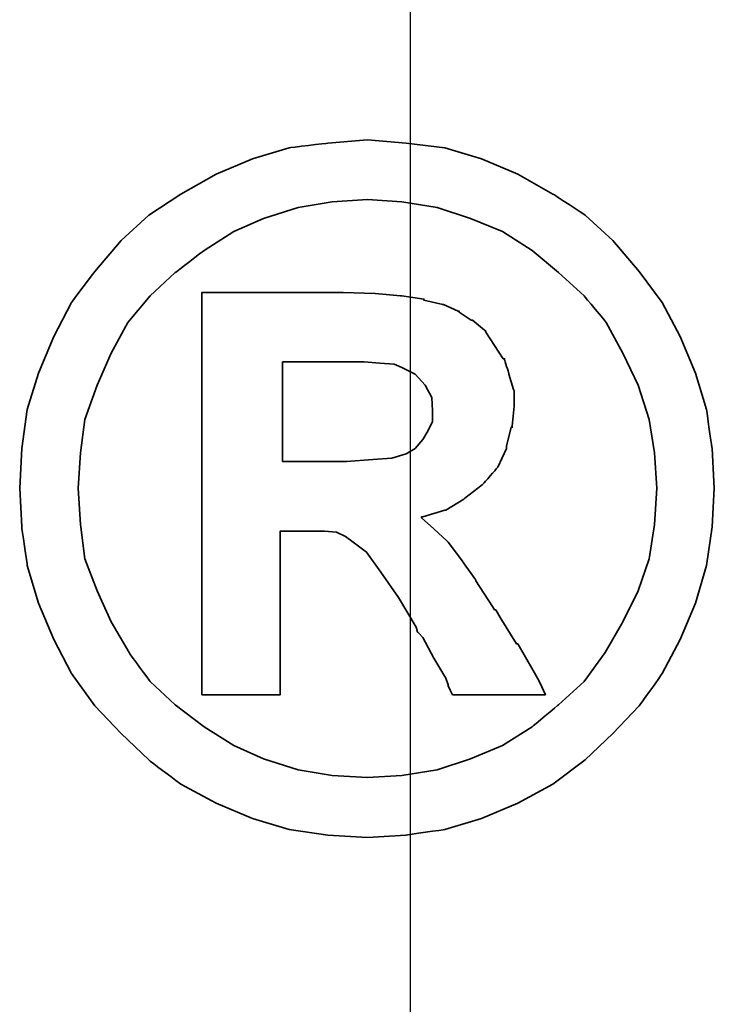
# Model space of a CAD drawing. Header units: millimetres. Extents: x -386 to 3135, y -1989 to 860.
# Tile 188 of 256: x -20.7 to -19.02, y -973.8 to -971.42. Entities that reach past the tile are written whole.
import ezdxf

# ---------------------------------------------------------------- set-up
doc = ezdxf.new("R2010")
doc.units = ezdxf.units.MM
doc.layers.get('0').update_dxf_attribs({"linetype": 'CONTINUOUS'})
doc.layers.add('DIM', color=4, linetype='CONTINUOUS')
doc.layers.add('layer 1', color=7, linetype='CONTINUOUS')

# ---------------------------------------------------------------- blocks, each defined once
blk = doc.blocks.new('TBI MOTION logo(完整正式版)')
at = {"layer": 'layer 1', "color": 22, "lineweight": 35}
for points, knots in [([(81.20634, 4.98624), (81.20634, 4.98624), (81.18649, 5.32862), (81.18649, 5.32862), (81.18649, 5.32862), (81.18649, 5.32862), (81.13886, 5.66206), (81.13886, 5.66206), (81.13886, 5.66206), (81.13886, 5.66206), (81.04359, 5.97764), (81.04359, 5.97764), (81.04359, 5.97764), (81.04359, 5.97764), (80.91061, 6.29124), (80.91061, 6.29124), (80.91061, 6.29124), (80.91061, 6.29124), (80.75778, 6.58697), (80.75778, 6.58697), (80.75778, 6.58697), (80.75778, 6.58697), (80.5593, 6.85294), (80.5593, 6.85294), (80.5593, 6.85294), (80.5593, 6.85294), (80.33105, 7.1189), (80.33105, 7.1189), (80.33105, 7.1189), (80.33105, 7.1189), (80.09287, 7.33921), (80.09287, 7.33921), (80.09287, 7.33921), (80.09287, 7.33921), (79.815, 7.51982), (79.815, 7.51982), (79.815, 7.51982), (79.815, 7.51982), (79.51133, 7.69051), (79.51133, 7.69051), (79.51133, 7.69051), (79.51133, 7.69051), (79.19773, 7.8235), (79.19773, 7.8235), (79.19773, 7.8235), (79.19773, 7.8235), (78.88215, 7.91877), (78.88215, 7.91877), (78.88215, 7.91877), (78.88215, 7.91877), (78.54871, 7.95846), (78.54871, 7.95846), (78.54871, 7.95846), (78.54871, 7.95846), (78.21526, 7.98625), (78.21526, 7.98625), (78.21526, 7.98625), (78.21526, 7.98625), (77.87388, 7.95846), (77.87388, 7.95846), (77.87388, 7.95846), (77.87388, 7.95846), (77.54044, 7.91877), (77.54044, 7.91877), (77.54044, 7.91877), (77.54044, 7.91877), (77.22485, 7.8235), (77.22485, 7.8235), (77.22485, 7.8235), (77.22485, 7.8235), (76.91027, 7.69051), (76.91027, 7.69051), (76.91027, 7.69051), (76.91027, 7.69051), (76.6056, 7.51982), (76.6056, 7.51982), (76.6056, 7.51982), (76.6056, 7.51982), (76.32972, 7.33921), (76.32972, 7.33921), (76.32972, 7.33921), (76.32972, 7.33921), (76.09154, 7.1189), (76.09154, 7.1189), (76.09154, 7.1189), (76.09154, 7.1189), (75.86329, 6.85294), (75.86329, 6.85294), (75.86329, 6.85294), (75.86329, 6.85294), (75.66382, 6.58697), (75.66382, 6.58697), (75.66382, 6.58697), (75.66382, 6.58697), (75.51099, 6.29124), (75.51099, 6.29124), (75.51099, 6.29124), (75.51099, 6.29124), (75.37702, 5.97764), (75.37702, 5.97764), (75.37702, 5.97764), (75.37702, 5.97764), (75.28175, 5.66206), (75.28175, 5.66206), (75.28175, 5.66206), (75.28175, 5.66206), (75.23411, 5.32862), (75.23411, 5.32862), (75.23411, 5.32862), (75.23411, 5.32862), (75.21625, 4.98624), (75.21625, 4.98624), (75.21625, 4.98624), (75.21625, 4.98624), (75.23411, 4.6528), (75.23411, 4.6528), (75.23411, 4.6528), (75.23411, 4.6528), (75.28175, 4.32035), (75.28175, 4.32035), (75.28175, 4.32035), (75.28175, 4.32035), (75.37702, 3.99583), (75.37702, 3.99583), (75.37702, 3.99583), (75.37702, 3.99583), (75.51099, 3.68224), (75.51099, 3.68224), (75.51099, 3.68224), (75.51099, 3.68224), (75.66382, 3.38749), (75.66382, 3.38749), (75.66382, 3.38749), (75.66382, 3.38749), (75.86329, 3.10963), (75.86329, 3.10963), (75.86329, 3.10963), (75.86329, 3.10963), (76.09154, 2.87145), (76.09154, 2.87145), (76.09154, 2.87145), (76.09154, 2.87145), (76.32972, 2.6432), (76.32972, 2.6432), (76.32972, 2.6432), (76.32972, 2.6432), (76.6056, 2.43381), (76.6056, 2.43381), (76.6056, 2.43381), (76.6056, 2.43381), (76.91027, 2.27205), (76.91027, 2.27205), (76.91027, 2.27205), (76.91027, 2.27205), (77.22485, 2.13906), (77.22485, 2.13906), (77.22485, 2.13906), (77.22485, 2.13906), (77.54044, 2.0438), (77.54044, 2.0438), (77.54044, 2.0438), (77.54044, 2.0438), (77.87388, 1.99616), (77.87388, 1.99616), (77.87388, 1.99616), (77.87388, 1.99616), (78.21526, 1.97631), (78.21526, 1.97631), (78.21526, 1.97631), (78.21526, 1.97631), (78.54871, 1.99616), (78.54871, 1.99616), (78.54871, 1.99616), (78.54871, 1.99616), (78.88215, 2.0438), (78.88215, 2.0438), (78.88215, 2.0438), (78.88215, 2.0438), (79.19773, 2.13906), (79.19773, 2.13906), (79.19773, 2.13906), (79.19773, 2.13906), (79.51133, 2.27205), (79.51133, 2.27205), (79.51133, 2.27205), (79.51133, 2.27205), (79.815, 2.43381), (79.815, 2.43381), (79.815, 2.43381), (79.815, 2.43381), (80.09287, 2.6432), (80.09287, 2.6432), (80.09287, 2.6432), (80.09287, 2.6432), (80.33105, 2.87145), (80.33105, 2.87145), (80.33105, 2.87145), (80.33105, 2.87145), (80.5593, 3.10963), (80.5593, 3.10963), (80.5593, 3.10963), (80.5593, 3.10963), (80.75778, 3.38749), (80.75778, 3.38749), (80.75778, 3.38749), (80.75778, 3.38749), (80.91061, 3.68224), (80.91061, 3.68224), (80.91061, 3.68224), (80.91061, 3.68224), (81.04359, 3.99583), (81.04359, 3.99583), (81.04359, 3.99583), (81.04359, 3.99583), (81.13886, 4.32035), (81.13886, 4.32035), (81.13886, 4.32035), (81.13886, 4.32035), (81.18649, 4.6528), (81.18649, 4.6528), (81.18649, 4.6528), (81.18649, 4.6528), (81.20634, 4.98624), (81.20634, 4.98624)], [0, 0, 0, 0, 0.0178571, 0.0178571, 0.0178571, 0.0178572, 0.0357143, 0.0357143, 0.0357143, 0.0357143, 0.0535714, 0.0535714, 0.0535714, 0.0535714, 0.0714286, 0.0714286, 0.0714286, 0.0714286, 0.0892857, 0.0892857, 0.0892857, 0.0892857, 0.1071429, 0.1071429, 0.1071429, 0.1071429, 0.125, 0.125, 0.125, 0.125, 0.1428571, 0.1428571, 0.1428571, 0.1428572, 0.1607143, 0.1607143, 0.1607143, 0.1607143, 0.1785714, 0.1785714, 0.1785714, 0.1785714, 0.1964286, 0.1964286, 0.1964286, 0.1964286, 0.2142857, 0.2142857, 0.2142857, 0.2142857, 0.2321429, 0.2321429, 0.2321429, 0.2321429, 0.25, 0.25, 0.25, 0.25, 0.2678571, 0.2678571, 0.2678571, 0.2678572, 0.2857143, 0.2857143, 0.2857143, 0.2857143, 0.3035714, 0.3035714, 0.3035714, 0.3035714, 0.3214286, 0.3214286, 0.3214286, 0.3214286, 0.3392857, 0.3392857, 0.3392857, 0.3392857, 0.3571429, 0.3571429, 0.3571429, 0.3571429, 0.375, 0.375, 0.375, 0.375, 0.3928571, 0.3928571, 0.3928571, 0.3928572, 0.4107143, 0.4107143, 0.4107143, 0.4107143, 0.4285714, 0.4285714, 0.4285714, 0.4285714, 0.4464286, 0.4464286, 0.4464286, 0.4464286, 0.4642857, 0.4642857, 0.4642857, 0.4642857, 0.4821429, 0.4821429, 0.4821429, 0.4821429, 0.5, 0.5, 0.5, 0.5, 0.5178571, 0.5178571, 0.5178571, 0.5178572, 0.5357143, 0.5357143, 0.5357143, 0.5357143, 0.5535714, 0.5535714, 0.5535714, 0.5535714, 0.5714286, 0.5714286, 0.5714286, 0.5714286, 0.5892857, 0.5892857, 0.5892857, 0.5892857, 0.6071429, 0.6071429, 0.6071429, 0.6071429, 0.625, 0.625, 0.625, 0.625, 0.6428571, 0.6428571, 0.6428571, 0.6428572, 0.6607143, 0.6607143, 0.6607143, 0.6607143, 0.6785714, 0.6785714, 0.6785714, 0.6785714, 0.6964286, 0.6964286, 0.6964286, 0.6964286, 0.7142857, 0.7142857, 0.7142857, 0.7142857, 0.7321429, 0.7321429, 0.7321429, 0.7321429, 0.75, 0.75, 0.75, 0.75, 0.7678571, 0.7678571, 0.7678571, 0.7678572, 0.7857143, 0.7857143, 0.7857143, 0.7857143, 0.8035714, 0.8035714, 0.8035714, 0.8035714, 0.8214286, 0.8214286, 0.8214286, 0.8214286, 0.8392857, 0.8392857, 0.8392857, 0.8392857, 0.8571429, 0.8571429, 0.8571429, 0.8571429, 0.875, 0.875, 0.875, 0.875, 0.8928571, 0.8928571, 0.8928571, 0.8928572, 0.9107143, 0.9107143, 0.9107143, 0.9107143, 0.9285714, 0.9285714, 0.9285714, 0.9285714, 0.9464286, 0.9464286, 0.9464286, 0.9464286, 0.9642857, 0.9642857, 0.9642857, 0.9642857, 0.9821429, 0.9821429, 0.9821429, 0.9821429, 1, 1, 1, 1]), ([(80.71014, 4.98624), (80.71014, 4.98624), (80.69129, 5.29091), (80.69129, 5.29091), (80.69129, 5.29091), (80.69129, 5.29091), (80.64464, 5.57672), (80.64464, 5.57672), (80.64464, 5.57672), (80.64464, 5.57672), (80.54937, 5.87245), (80.54937, 5.87245), (80.54937, 5.87245), (80.54937, 5.87245), (80.41639, 6.14833), (80.41639, 6.14833), (80.41639, 6.14833), (80.41639, 6.14833), (80.27349, 6.41429), (80.27349, 6.41429), (80.27349, 6.41429), (80.27349, 6.41429), (80.08295, 6.64255), (80.08295, 6.64255), (80.08295, 6.64255), (80.08295, 6.64255), (79.86264, 6.84301), (79.86264, 6.84301), (79.86264, 6.84301), (79.86264, 6.84301), (79.63439, 7.03355), (79.63439, 7.03355), (79.63439, 7.03355), (79.63439, 7.03355), (79.37835, 7.1963), (79.37835, 7.1963), (79.37835, 7.1963), (79.37835, 7.1963), (79.10246, 7.30944), (79.10246, 7.30944), (79.10246, 7.30944), (79.10246, 7.30944), (78.81665, 7.40471), (78.81665, 7.40471), (78.81665, 7.40471), (78.81665, 7.40471), (78.511, 7.45234), (78.511, 7.45234), (78.511, 7.45234), (78.511, 7.45234), (78.21526, 7.47219), (78.21526, 7.47219), (78.21526, 7.47219), (78.21526, 7.47219), (77.9106, 7.45234), (77.9106, 7.45234), (77.9106, 7.45234), (77.9106, 7.45234), (77.61685, 7.40471), (77.61685, 7.40471), (77.61685, 7.40471), (77.61685, 7.40471), (77.32012, 7.30944), (77.32012, 7.30944), (77.32012, 7.30944), (77.32012, 7.30944), (77.06309, 7.1963), (77.06309, 7.1963), (77.06309, 7.1963), (77.06309, 7.1963), (76.80606, 7.03355), (76.80606, 7.03355), (76.80606, 7.03355), (76.80606, 7.03355), (76.55797, 6.84301), (76.55797, 6.84301), (76.55797, 6.84301), (76.55797, 6.84301), (76.34063, 6.64255), (76.34063, 6.64255), (76.34063, 6.64255), (76.34063, 6.64255), (76.1491, 6.41429), (76.1491, 6.41429), (76.1491, 6.41429), (76.1491, 6.41429), (76.0062, 6.14833), (76.0062, 6.14833), (76.0062, 6.14833), (76.0062, 6.14833), (75.88314, 5.87245), (75.88314, 5.87245), (75.88314, 5.87245), (75.88314, 5.87245), (75.77794, 5.57672), (75.77794, 5.57672), (75.77794, 5.57672), (75.77794, 5.57672), (75.73924, 5.29091), (75.73924, 5.29091), (75.73924, 5.29091), (75.73924, 5.29091), (75.72039, 4.98624), (75.72039, 4.98624), (75.72039, 4.98624), (75.72039, 4.98624), (75.73924, 4.67165), (75.73924, 4.67165), (75.73924, 4.67165), (75.73924, 4.67165), (75.77794, 4.37791), (75.77794, 4.37791), (75.77794, 4.37791), (75.77794, 4.37791), (75.88314, 4.10102), (75.88314, 4.10102), (75.88314, 4.10102), (75.88314, 4.10102), (76.0062, 3.83407), (76.0062, 3.83407), (76.0062, 3.83407), (76.0062, 3.83407), (76.15902, 3.56811), (76.15902, 3.56811), (76.15902, 3.56811), (76.15902, 3.56811), (76.34063, 3.32001), (76.34063, 3.32001), (76.34063, 3.32001), (76.34063, 3.32001), (76.55797, 3.11955), (76.55797, 3.11955), (76.55797, 3.11955), (76.55797, 3.11955), (76.80606, 2.92901), (76.80606, 2.92901), (76.80606, 2.92901), (76.80606, 2.92901), (77.06309, 2.76725), (77.06309, 2.76725), (77.06309, 2.76725), (77.06309, 2.76725), (77.32012, 2.65412), (77.32012, 2.65412), (77.32012, 2.65412), (77.32012, 2.65412), (77.61685, 2.55786), (77.61685, 2.55786), (77.61685, 2.55786), (77.61685, 2.55786), (77.9106, 2.51022), (77.9106, 2.51022), (77.9106, 2.51022), (77.9106, 2.51022), (78.21526, 2.49137), (78.21526, 2.49137), (78.21526, 2.49137), (78.21526, 2.49137), (78.511, 2.51022), (78.511, 2.51022), (78.511, 2.51022), (78.511, 2.51022), (78.81665, 2.55786), (78.81665, 2.55786), (78.81665, 2.55786), (78.81665, 2.55786), (79.10246, 2.65412), (79.10246, 2.65412), (79.10246, 2.65412), (79.10246, 2.65412), (79.37835, 2.76725), (79.37835, 2.76725), (79.37835, 2.76725), (79.37835, 2.76725), (79.63439, 2.92901), (79.63439, 2.92901), (79.63439, 2.92901), (79.63439, 2.92901), (79.86264, 3.11955), (79.86264, 3.11955), (79.86264, 3.11955), (79.86264, 3.11955), (80.08295, 3.32001), (80.08295, 3.32001), (80.08295, 3.32001), (80.08295, 3.32001), (80.26356, 3.56811), (80.26356, 3.56811), (80.26356, 3.56811), (80.26356, 3.56811), (80.41639, 3.83407), (80.41639, 3.83407), (80.41639, 3.83407), (80.41639, 3.83407), (80.54937, 4.10102), (80.54937, 4.10102), (80.54937, 4.10102), (80.54937, 4.10102), (80.64464, 4.37791), (80.64464, 4.37791), (80.64464, 4.37791), (80.64464, 4.37791), (80.69129, 4.67165), (80.69129, 4.67165), (80.69129, 4.67165), (80.69129, 4.67165), (80.71014, 4.98624), (80.71014, 4.98624)], [0, 0, 0, 0, 0.0192308, 0.0192308, 0.0192308, 0.0192308, 0.0384615, 0.0384615, 0.0384615, 0.0384615, 0.0576923, 0.0576923, 0.0576923, 0.0576923, 0.0769231, 0.0769231, 0.0769231, 0.0769231, 0.0961538, 0.0961538, 0.0961538, 0.0961539, 0.1153846, 0.1153846, 0.1153846, 0.1153846, 0.1346154, 0.1346154, 0.1346154, 0.1346154, 0.1538462, 0.1538462, 0.1538462, 0.1538462, 0.1730769, 0.1730769, 0.1730769, 0.1730769, 0.1923077, 0.1923077, 0.1923077, 0.1923077, 0.2115385, 0.2115385, 0.2115385, 0.2115385, 0.2307692, 0.2307692, 0.2307692, 0.2307692, 0.25, 0.25, 0.25, 0.25, 0.2692308, 0.2692308, 0.2692308, 0.2692308, 0.2884615, 0.2884615, 0.2884615, 0.2884615, 0.3076923, 0.3076923, 0.3076923, 0.3076923, 0.3269231, 0.3269231, 0.3269231, 0.3269231, 0.3461538, 0.3461538, 0.3461538, 0.3461539, 0.3653846, 0.3653846, 0.3653846, 0.3653846, 0.3846154, 0.3846154, 0.3846154, 0.3846154, 0.4038462, 0.4038462, 0.4038462, 0.4038462, 0.4230769, 0.4230769, 0.4230769, 0.4230769, 0.4423077, 0.4423077, 0.4423077, 0.4423077, 0.4615385, 0.4615385, 0.4615385, 0.4615385, 0.4807692, 0.4807692, 0.4807692, 0.4807692, 0.5, 0.5, 0.5, 0.5, 0.5192308, 0.5192308, 0.5192308, 0.5192308, 0.5384615, 0.5384615, 0.5384615, 0.5384615, 0.5576923, 0.5576923, 0.5576923, 0.5576923, 0.5769231, 0.5769231, 0.5769231, 0.5769231, 0.5961538, 0.5961538, 0.5961538, 0.5961539, 0.6153846, 0.6153846, 0.6153846, 0.6153846, 0.6346154, 0.6346154, 0.6346154, 0.6346154, 0.6538462, 0.6538462, 0.6538462, 0.6538462, 0.6730769, 0.6730769, 0.6730769, 0.6730769, 0.6923077, 0.6923077, 0.6923077, 0.6923077, 0.7115385, 0.7115385, 0.7115385, 0.7115385, 0.7307692, 0.7307692, 0.7307692, 0.7307692, 0.75, 0.75, 0.75, 0.75, 0.7692308, 0.7692308, 0.7692308, 0.7692308, 0.7884615, 0.7884615, 0.7884615, 0.7884615, 0.8076923, 0.8076923, 0.8076923, 0.8076923, 0.8269231, 0.8269231, 0.8269231, 0.8269231, 0.8461538, 0.8461538, 0.8461538, 0.8461539, 0.8653846, 0.8653846, 0.8653846, 0.8653846, 0.8846154, 0.8846154, 0.8846154, 0.8846154, 0.9038462, 0.9038462, 0.9038462, 0.9038462, 0.9230769, 0.9230769, 0.9230769, 0.9230769, 0.9423077, 0.9423077, 0.9423077, 0.9423077, 0.9615385, 0.9615385, 0.9615385, 0.9615385, 0.9807692, 0.9807692, 0.9807692, 0.9807692, 1, 1, 1, 1]), ([(76.78721, 3.2823), (76.78721, 3.2823), (76.78721, 3.32001), (76.78721, 3.32001), (76.78721, 3.32001), (76.78721, 3.32001), (76.78721, 3.42422), (76.78721, 3.42422), (76.78721, 3.42422), (76.78721, 3.42422), (76.78721, 3.59689), (76.78721, 3.59689), (76.78721, 3.59689), (76.78721, 3.59689), (76.78721, 3.80529), (76.78721, 3.80529), (76.78721, 3.80529), (76.78721, 3.80529), (76.78721, 4.0524), (76.78721, 4.0524), (76.78721, 4.0524), (76.78721, 4.0524), (76.78721, 4.32035), (76.78721, 4.32035), (76.78721, 4.32035), (76.78721, 4.32035), (76.78721, 4.92868), (76.78721, 4.92868), (76.78721, 4.92868), (76.78721, 4.92868), (76.78721, 5.53801), (76.78721, 5.53801), (76.78721, 5.53801), (76.78721, 5.53801), (76.78721, 5.82482), (76.78721, 5.82482), (76.78721, 5.82482), (76.78721, 5.82482), (76.78721, 6.07291), (76.78721, 6.07291), (76.78721, 6.07291), (76.78721, 6.07291), (76.78721, 6.30017), (76.78721, 6.30017), (76.78721, 6.30017), (76.78721, 6.30017), (76.78721, 6.45399), (76.78721, 6.45399), (76.78721, 6.45399), (76.78721, 6.45399), (76.78721, 6.5572), (76.78721, 6.5572), (76.78721, 6.5572), (76.78721, 6.5572), (76.78721, 6.59689), (76.78721, 6.59689), (76.78721, 6.59689), (76.78721, 6.59689), (76.78721, 6.67232), (76.78721, 6.67232), (76.78721, 6.67232), (76.78721, 6.67232), (76.8537, 6.67232), (76.8537, 6.67232), (76.8537, 6.67232), (76.8537, 6.67232), (76.87355, 6.67232), (76.87355, 6.67232), (76.87355, 6.67232), (76.87355, 6.67232), (76.91027, 6.67232), (76.91027, 6.67232), (76.91027, 6.67232), (76.91027, 6.67232), (77.04424, 6.67232), (77.04424, 6.67232), (77.04424, 6.67232), (77.04424, 6.67232), (77.22485, 6.67232), (77.22485, 6.67232), (77.22485, 6.67232), (77.22485, 6.67232), (77.43524, 6.67232), (77.43524, 6.67232), (77.43524, 6.67232), (77.43524, 6.67232), (77.65357, 6.67232), (77.65357, 6.67232), (77.65357, 6.67232), (77.65357, 6.67232), (77.82625, 6.67232), (77.82625, 6.67232), (77.82625, 6.67232), (77.82625, 6.67232), (77.94037, 6.67232), (77.94037, 6.67232), (77.94037, 6.67232), (77.94037, 6.67232), (77.97709, 6.67232), (77.97709, 6.67232), (77.97709, 6.67232), (77.97709, 6.67232), (77.99694, 6.67232), (77.99694, 6.67232), (77.99694, 6.67232), (77.99694, 6.67232), (78.00686, 6.67232), (78.00686, 6.67232), (78.00686, 6.67232), (78.00686, 6.67232), (78.28275, 6.6624), (78.28275, 6.6624), (78.28275, 6.6624), (78.28275, 6.6624), (78.50107, 6.64255), (78.50107, 6.64255), (78.50107, 6.64255), (78.50107, 6.64255), (78.511, 6.64255), (78.511, 6.64255), (78.511, 6.64255), (78.511, 6.64255), (78.70154, 6.61476), (78.70154, 6.61476), (78.70154, 6.61476), (78.70154, 6.61476), (78.70154, 6.60483), (78.70154, 6.60483), (78.70154, 6.60483), (78.70154, 6.60483), (78.86429, 6.56713), (78.86429, 6.56713), (78.86429, 6.56713), (78.86429, 6.56713), (78.87223, 6.56713), (78.87223, 6.56713), (78.87223, 6.56713), (78.87223, 6.56713), (78.99727, 6.51056), (78.99727, 6.51056), (78.99727, 6.51056), (78.99727, 6.51056), (79.00719, 6.51056), (79.00719, 6.51056), (79.00719, 6.51056), (79.00719, 6.51056), (79.00719, 6.50162), (79.00719, 6.50162), (79.00719, 6.50162), (79.00719, 6.50162), (79.1104, 6.43415), (79.1104, 6.43415), (79.1104, 6.43415), (79.1104, 6.43415), (79.12132, 6.43415), (79.12132, 6.43415), (79.12132, 6.43415), (79.12132, 6.43415), (79.22552, 6.34781), (79.22552, 6.34781), (79.22552, 6.34781), (79.22552, 6.34781), (79.23544, 6.33888), (79.23544, 6.33888), (79.23544, 6.33888), (79.23544, 6.33888), (79.23544, 6.32895), (79.23544, 6.32895), (79.23544, 6.32895), (79.23544, 6.32895), (79.31087, 6.21483), (79.31087, 6.21483), (79.31087, 6.21483), (79.31087, 6.21483), (79.38629, 6.1007), (79.38629, 6.1007), (79.38629, 6.1007), (79.38629, 6.1007), (79.3972, 6.1007), (79.3972, 6.1007), (79.3972, 6.1007), (79.3972, 6.1007), (79.3972, 6.09078), (79.3972, 6.09078), (79.3972, 6.09078), (79.3972, 6.09078), (79.43392, 5.97764), (79.43392, 5.97764), (79.43392, 5.97764), (79.43392, 5.97764), (79.43392, 5.96772), (79.43392, 5.96772), (79.43392, 5.96772), (79.43392, 5.96772), (79.47362, 5.83474), (79.47362, 5.83474), (79.47362, 5.83474), (79.47362, 5.83474), (79.48156, 5.82482), (79.48156, 5.82482), (79.48156, 5.82482), (79.48156, 5.82482), (79.48156, 5.69977), (79.48156, 5.69977), (79.48156, 5.69977), (79.48156, 5.69977), (79.48156, 5.69183), (79.48156, 5.69183), (79.48156, 5.69183), (79.48156, 5.69183), (79.4637, 5.51915), (79.4637, 5.51915), (79.4637, 5.51915), (79.4637, 5.51915), (79.4637, 5.51122), (79.4637, 5.51122), (79.4637, 5.51122), (79.4637, 5.51122), (79.45377, 5.51122), (79.45377, 5.51122), (79.45377, 5.51122), (79.45377, 5.51122), (79.41507, 5.34847), (79.41507, 5.34847), (79.41507, 5.34847), (79.41507, 5.34847), (79.41507, 5.33854), (79.41507, 5.33854), (79.41507, 5.33854), (79.41507, 5.33854), (79.41507, 5.32862), (79.41507, 5.32862), (79.41507, 5.32862), (79.41507, 5.32862), (79.33865, 5.16785), (79.33865, 5.16785), (79.33865, 5.16785), (79.33865, 5.16785), (79.33071, 5.15693), (79.33071, 5.15693), (79.33071, 5.15693), (79.33071, 5.15693), (79.2156, 5.02495), (79.2156, 5.02495), (79.2156, 5.02495), (79.2156, 5.02495), (79.20567, 5.01502), (79.20567, 5.01502), (79.20567, 5.01502), (79.20567, 5.01502), (79.05483, 4.89991), (79.05483, 4.89991), (79.05483, 4.89991), (79.05483, 4.89991), (79.04491, 4.89197), (79.04491, 4.89197), (79.04491, 4.89197), (79.04491, 4.89197), (78.89208, 4.7967), (78.89208, 4.7967), (78.89208, 4.7967), (78.89208, 4.7967), (78.88215, 4.7967), (78.88215, 4.7967), (78.88215, 4.7967), (78.88215, 4.7967), (78.69161, 4.73913), (78.69161, 4.73913), (78.69161, 4.73913), (78.69161, 4.73913), (78.68169, 4.73913), (78.68169, 4.73913), (78.68169, 4.73913), (78.68169, 4.73913), (78.68169, 4.72921), (78.68169, 4.72921), (78.68169, 4.72921), (78.68169, 4.72921), (78.78688, 4.63394), (78.78688, 4.63394), (78.78688, 4.63394), (78.78688, 4.63394), (78.902, 4.52875), (78.902, 4.52875), (78.902, 4.52875), (78.902, 4.52875), (78.91093, 4.52081), (78.91093, 4.52081), (78.91093, 4.52081), (78.91093, 4.52081), (79.02506, 4.36798), (79.02506, 4.36798), (79.02506, 4.36798), (79.02506, 4.36798), (79.1501, 4.1953), (79.1501, 4.1953), (79.1501, 4.1953), (79.1501, 4.1953), (79.1501, 4.18736), (79.1501, 4.18736), (79.1501, 4.18736), (79.1501, 4.18736), (79.29201, 3.96705), (79.29201, 3.96705), (79.29201, 3.96705), (79.29201, 3.96705), (79.31087, 3.93828), (79.31087, 3.93828), (79.31087, 3.93828), (79.31087, 3.93828), (79.32079, 3.93828), (79.32079, 3.93828), (79.32079, 3.93828), (79.32079, 3.93828), (79.3585, 3.87178), (79.3585, 3.87178), (79.3585, 3.87178), (79.3585, 3.87178), (79.50141, 3.64353), (79.50141, 3.64353), (79.50141, 3.64353), (79.50141, 3.64353), (79.51133, 3.64353), (79.51133, 3.64353), (79.51133, 3.64353), (79.51133, 3.64353), (79.64431, 3.41528), (79.64431, 3.41528), (79.64431, 3.41528), (79.64431, 3.41528), (79.68202, 3.3478), (79.68202, 3.3478), (79.68202, 3.3478), (79.68202, 3.3478), (79.70187, 3.31009), (79.70187, 3.31009), (79.70187, 3.31009), (79.70187, 3.31009), (79.7495, 3.2049), (79.7495, 3.2049), (79.7495, 3.2049), (79.7495, 3.2049), (79.64431, 3.2049), (79.64431, 3.2049), (79.64431, 3.2049), (79.64431, 3.2049), (79.62546, 3.2049), (79.62546, 3.2049), (79.62546, 3.2049), (79.62546, 3.2049), (79.53912, 3.2049), (79.53912, 3.2049), (79.53912, 3.2049), (79.53912, 3.2049), (79.31087, 3.2049), (79.31087, 3.2049), (79.31087, 3.2049), (79.31087, 3.2049), (79.08262, 3.2049), (79.08262, 3.2049), (79.08262, 3.2049), (79.08262, 3.2049), (79.00719, 3.2049), (79.00719, 3.2049), (79.00719, 3.2049), (79.00719, 3.2049), (78.98735, 3.2049), (78.98735, 3.2049), (78.98735, 3.2049), (78.98735, 3.2049), (78.94964, 3.2049), (78.94964, 3.2049), (78.94964, 3.2049), (78.94964, 3.2049), (78.92979, 3.24459), (78.92979, 3.24459), (78.92979, 3.24459), (78.92979, 3.24459), (78.91093, 3.2823), (78.91093, 3.2823), (78.91093, 3.2823), (78.91093, 3.2823), (78.91093, 3.29223), (78.91093, 3.29223), (78.91093, 3.29223), (78.91093, 3.29223), (78.89208, 3.3478), (78.89208, 3.3478), (78.89208, 3.3478), (78.89208, 3.3478), (78.78688, 3.52048), (78.78688, 3.52048), (78.78688, 3.52048), (78.78688, 3.52048), (78.69161, 3.7001), (78.69161, 3.7001), (78.69161, 3.7001), (78.69161, 3.7001), (78.6539, 3.7388), (78.6539, 3.7388), (78.6539, 3.7388), (78.6539, 3.7388), (78.64398, 3.74873), (78.64398, 3.74873), (78.64398, 3.74873), (78.64398, 3.74873), (78.64398, 3.75766), (78.64398, 3.75766), (78.64398, 3.75766), (78.64398, 3.75766), (78.63405, 3.78644), (78.63405, 3.78644), (78.63405, 3.78644), (78.63405, 3.78644), (78.48321, 4.04347), (78.48321, 4.04347), (78.48321, 4.04347), (78.48321, 4.04347), (78.33038, 4.2618), (78.33038, 4.2618), (78.33038, 4.2618), (78.33038, 4.2618), (78.20732, 4.43447), (78.20732, 4.43447), (78.20732, 4.43447), (78.20732, 4.43447), (78.09221, 4.52081), (78.09221, 4.52081), (78.09221, 4.52081), (78.09221, 4.52081), (78.02472, 4.56845), (78.02472, 4.56845), (78.02472, 4.56845), (78.02472, 4.56845), (77.9493, 4.60616), (77.9493, 4.60616), (77.9493, 4.60616), (77.9493, 4.60616), (77.8451, 4.61608), (77.8451, 4.61608), (77.8451, 4.61608), (77.8451, 4.61608), (77.71113, 4.61608), (77.71113, 4.61608), (77.71113, 4.61608), (77.71113, 4.61608), (77.69128, 4.61608), (77.69128, 4.61608), (77.69128, 4.61608), (77.69128, 4.61608), (77.67342, 4.61608), (77.67342, 4.61608), (77.67342, 4.61608), (77.67342, 4.61608), (77.5583, 4.61608), (77.5583, 4.61608), (77.5583, 4.61608), (77.5583, 4.61608), (77.46303, 4.61608), (77.46303, 4.61608), (77.46303, 4.61608), (77.46303, 4.61608), (77.46303, 4.54761), (77.46303, 4.54761), (77.46303, 4.54761), (77.46303, 4.54761), (77.46303, 4.47318), (77.46303, 4.47318), (77.46303, 4.47318), (77.46303, 4.47318), (77.46303, 4.24294), (77.46303, 4.24294), (77.46303, 4.24294), (77.46303, 4.24294), (77.46303, 3.99583), (77.46303, 3.99583), (77.46303, 3.99583), (77.46303, 3.99583), (77.46303, 3.72888), (77.46303, 3.72888), (77.46303, 3.72888), (77.46303, 3.72888), (77.46303, 3.51055), (77.46303, 3.51055), (77.46303, 3.51055), (77.46303, 3.51055), (77.46303, 3.42422), (77.46303, 3.42422), (77.46303, 3.42422), (77.46303, 3.42422), (77.46303, 3.35773), (77.46303, 3.35773), (77.46303, 3.35773), (77.46303, 3.35773), (77.46303, 3.30017), (77.46303, 3.30017), (77.46303, 3.30017), (77.46303, 3.30017), (77.46303, 3.2823), (77.46303, 3.2823), (77.46303, 3.2823), (77.46303, 3.2823), (77.46303, 3.2049), (77.46303, 3.2049), (77.46303, 3.2049), (77.46303, 3.2049), (77.39753, 3.2049), (77.39753, 3.2049), (77.39753, 3.2049), (77.39753, 3.2049), (77.37768, 3.2049), (77.37768, 3.2049), (77.37768, 3.2049), (77.37768, 3.2049), (77.32012, 3.2049), (77.32012, 3.2049), (77.32012, 3.2049), (77.32012, 3.2049), (77.12165, 3.2049), (77.12165, 3.2049), (77.12165, 3.2049), (77.12165, 3.2049), (76.94897, 3.2049), (76.94897, 3.2049), (76.94897, 3.2049), (76.94897, 3.2049), (76.8924, 3.2049), (76.8924, 3.2049), (76.8924, 3.2049), (76.8924, 3.2049), (76.8537, 3.2049), (76.8537, 3.2049), (76.8537, 3.2049), (76.8537, 3.2049), (76.78721, 3.2049), (76.78721, 3.2049), (76.78721, 3.2049), (76.78721, 3.2049), (76.78721, 3.2823), (76.78721, 3.2823)], [0, 0, 0, 0, 0.0074074, 0.0074074, 0.0074074, 0.0074074, 0.0148148, 0.0148148, 0.0148148, 0.0148148, 0.0222222, 0.0222222, 0.0222222, 0.0222222, 0.0296296, 0.0296296, 0.0296296, 0.0296296, 0.037037, 0.037037, 0.037037, 0.037037, 0.0444444, 0.0444444, 0.0444444, 0.0444445, 0.0518519, 0.0518519, 0.0518519, 0.0518519, 0.0592593, 0.0592593, 0.0592593, 0.0592593, 0.0666667, 0.0666667, 0.0666667, 0.0666667, 0.0740741, 0.0740741, 0.0740741, 0.0740741, 0.0814815, 0.0814815, 0.0814815, 0.0814815, 0.0888889, 0.0888889, 0.0888889, 0.0888889, 0.0962963, 0.0962963, 0.0962963, 0.0962963, 0.1037037, 0.1037037, 0.1037037, 0.1037037, 0.1111111, 0.1111111, 0.1111111, 0.1111111, 0.1185185, 0.1185185, 0.1185185, 0.1185185, 0.1259259, 0.1259259, 0.1259259, 0.1259259, 0.1333333, 0.1333333, 0.1333333, 0.1333333, 0.1407407, 0.1407407, 0.1407407, 0.1407408, 0.1481481, 0.1481481, 0.1481481, 0.1481482, 0.1555556, 0.1555556, 0.1555556, 0.1555556, 0.162963, 0.162963, 0.162963, 0.162963, 0.1703704, 0.1703704, 0.1703704, 0.1703704, 0.1777778, 0.1777778, 0.1777778, 0.1777778, 0.1851852, 0.1851852, 0.1851852, 0.1851852, 0.1925926, 0.1925926, 0.1925926, 0.1925926, 0.2, 0.2, 0.2, 0.2, 0.2074074, 0.2074074, 0.2074074, 0.2074074, 0.2148148, 0.2148148, 0.2148148, 0.2148148, 0.2222222, 0.2222222, 0.2222222, 0.2222222, 0.2296296, 0.2296296, 0.2296296, 0.2296296, 0.237037, 0.237037, 0.237037, 0.237037, 0.2444444, 0.2444444, 0.2444444, 0.2444445, 0.2518519, 0.2518519, 0.2518519, 0.2518519, 0.2592593, 0.2592593, 0.2592593, 0.2592593, 0.2666667, 0.2666667, 0.2666667, 0.2666667, 0.2740741, 0.2740741, 0.2740741, 0.2740741, 0.2814815, 0.2814815, 0.2814815, 0.2814815, 0.2888889, 0.2888889, 0.2888889, 0.2888889, 0.2962963, 0.2962963, 0.2962963, 0.2962963, 0.3037037, 0.3037037, 0.3037037, 0.3037037, 0.3111111, 0.3111111, 0.3111111, 0.3111111, 0.3185185, 0.3185185, 0.3185185, 0.3185185, 0.3259259, 0.3259259, 0.3259259, 0.3259259, 0.3333333, 0.3333333, 0.3333333, 0.3333333, 0.3407407, 0.3407407, 0.3407407, 0.3407408, 0.3481481, 0.3481481, 0.3481481, 0.3481482, 0.3555556, 0.3555556, 0.3555556, 0.3555556, 0.362963, 0.362963, 0.362963, 0.362963, 0.3703704, 0.3703704, 0.3703704, 0.3703704, 0.3777778, 0.3777778, 0.3777778, 0.3777778, 0.3851852, 0.3851852, 0.3851852, 0.3851852, 0.3925926, 0.3925926, 0.3925926, 0.3925926, 0.4, 0.4, 0.4, 0.4, 0.4074074, 0.4074074, 0.4074074, 0.4074074, 0.4148148, 0.4148148, 0.4148148, 0.4148148, 0.4222222, 0.4222222, 0.4222222, 0.4222222, 0.4296296, 0.4296296, 0.4296296, 0.4296296, 0.437037, 0.437037, 0.437037, 0.437037, 0.4444444, 0.4444444, 0.4444444, 0.4444445, 0.4518519, 0.4518519, 0.4518519, 0.4518519, 0.4592593, 0.4592593, 0.4592593, 0.4592593, 0.4666667, 0.4666667, 0.4666667, 0.4666667, 0.4740741, 0.4740741, 0.4740741, 0.4740741, 0.4814815, 0.4814815, 0.4814815, 0.4814815, 0.4888889, 0.4888889, 0.4888889, 0.4888889, 0.4962963, 0.4962963, 0.4962963, 0.4962963, 0.5037037, 0.5037037, 0.5037037, 0.5037037, 0.5111111, 0.5111111, 0.5111111, 0.5111111, 0.5185185, 0.5185185, 0.5185185, 0.5185185, 0.5259259, 0.5259259, 0.5259259, 0.5259259, 0.5333333, 0.5333333, 0.5333333, 0.5333333, 0.5407407, 0.5407407, 0.5407407, 0.5407408, 0.5481481, 0.5481481, 0.5481481, 0.5481482, 0.5555556, 0.5555556, 0.5555556, 0.5555556, 0.562963, 0.562963, 0.562963, 0.562963, 0.5703704, 0.5703704, 0.5703704, 0.5703704, 0.5777778, 0.5777778, 0.5777778, 0.5777778, 0.5851852, 0.5851852, 0.5851852, 0.5851852, 0.5925926, 0.5925926, 0.5925926, 0.5925926, 0.6, 0.6, 0.6, 0.6, 0.6074074, 0.6074074, 0.6074074, 0.6074074, 0.6148148, 0.6148148, 0.6148148, 0.6148148, 0.6222222, 0.6222222, 0.6222222, 0.6222222, 0.6296296, 0.6296296, 0.6296296, 0.6296296, 0.637037, 0.637037, 0.637037, 0.637037, 0.6444444, 0.6444444, 0.6444444, 0.6444445, 0.6518519, 0.6518519, 0.6518519, 0.6518519, 0.6592593, 0.6592593, 0.6592593, 0.6592593, 0.6666667, 0.6666667, 0.6666667, 0.6666667, 0.6740741, 0.6740741, 0.6740741, 0.6740741, 0.6814815, 0.6814815, 0.6814815, 0.6814815, 0.6888889, 0.6888889, 0.6888889, 0.6888889, 0.6962963, 0.6962963, 0.6962963, 0.6962963, 0.7037037, 0.7037037, 0.7037037, 0.7037037, 0.7111111, 0.7111111, 0.7111111, 0.7111111, 0.7185185, 0.7185185, 0.7185185, 0.7185185, 0.7259259, 0.7259259, 0.7259259, 0.7259259, 0.7333333, 0.7333333, 0.7333333, 0.7333333, 0.7407407, 0.7407407, 0.7407407, 0.7407408, 0.7481481, 0.7481481, 0.7481481, 0.7481482, 0.7555556, 0.7555556, 0.7555556, 0.7555556, 0.762963, 0.762963, 0.762963, 0.762963, 0.7703704, 0.7703704, 0.7703704, 0.7703704, 0.7777778, 0.7777778, 0.7777778, 0.7777778, 0.7851852, 0.7851852, 0.7851852, 0.7851852, 0.7925926, 0.7925926, 0.7925926, 0.7925926, 0.8, 0.8, 0.8, 0.8, 0.8074074, 0.8074074, 0.8074074, 0.8074074, 0.8148148, 0.8148148, 0.8148148, 0.8148148, 0.8222222, 0.8222222, 0.8222222, 0.8222222, 0.8296296, 0.8296296, 0.8296296, 0.8296296, 0.837037, 0.837037, 0.837037, 0.837037, 0.8444444, 0.8444444, 0.8444444, 0.8444445, 0.8518519, 0.8518519, 0.8518519, 0.8518519, 0.8592593, 0.8592593, 0.8592593, 0.8592593, 0.8666667, 0.8666667, 0.8666667, 0.8666667, 0.8740741, 0.8740741, 0.8740741, 0.8740741, 0.8814815, 0.8814815, 0.8814815, 0.8814815, 0.8888889, 0.8888889, 0.8888889, 0.8888889, 0.8962963, 0.8962963, 0.8962963, 0.8962963, 0.9037037, 0.9037037, 0.9037037, 0.9037037, 0.9111111, 0.9111111, 0.9111111, 0.9111111, 0.9185185, 0.9185185, 0.9185185, 0.9185185, 0.9259259, 0.9259259, 0.9259259, 0.9259259, 0.9333333, 0.9333333, 0.9333333, 0.9333333, 0.9407407, 0.9407407, 0.9407407, 0.9407408, 0.9481481, 0.9481481, 0.9481481, 0.9481482, 0.9555556, 0.9555556, 0.9555556, 0.9555556, 0.962963, 0.962963, 0.962963, 0.962963, 0.9703704, 0.9703704, 0.9703704, 0.9703704, 0.9777778, 0.9777778, 0.9777778, 0.9777778, 0.9851852, 0.9851852, 0.9851852, 0.9851852, 0.9925926, 0.9925926, 0.9925926, 0.9925926, 1, 1, 1, 1]), ([(77.48288, 6.07291), (77.48288, 6.07291), (77.48288, 5.99551), (77.48288, 5.99551), (77.48288, 5.99551), (77.48288, 5.99551), (77.48288, 5.82482), (77.48288, 5.82482), (77.48288, 5.82482), (77.48288, 5.82482), (77.48288, 5.63328), (77.48288, 5.63328), (77.48288, 5.63328), (77.48288, 5.63328), (77.48288, 5.46358), (77.48288, 5.46358), (77.48288, 5.46358), (77.48288, 5.46358), (77.48288, 5.29091), (77.48288, 5.29091), (77.48288, 5.29091), (77.48288, 5.29091), (77.48288, 5.21449), (77.48288, 5.21449), (77.48288, 5.21449), (77.48288, 5.21449), (77.50074, 5.21449), (77.50074, 5.21449), (77.50074, 5.21449), (77.50074, 5.21449), (77.71113, 5.21449), (77.71113, 5.21449), (77.71113, 5.21449), (77.71113, 5.21449), (77.94037, 5.21449), (77.94037, 5.21449), (77.94037, 5.21449), (77.94037, 5.21449), (78.01579, 5.21449), (78.01579, 5.21449), (78.01579, 5.21449), (78.01579, 5.21449), (78.03465, 5.21449), (78.03465, 5.21449), (78.03465, 5.21449), (78.03465, 5.21449), (78.2629, 5.23335), (78.2629, 5.23335), (78.2629, 5.23335), (78.2629, 5.23335), (78.42565, 5.24327), (78.42565, 5.24327), (78.42565, 5.24327), (78.42565, 5.24327), (78.54871, 5.28098), (78.54871, 5.28098), (78.54871, 5.28098), (78.54871, 5.28098), (78.62611, 5.32862), (78.62611, 5.32862), (78.62611, 5.32862), (78.62611, 5.32862), (78.69161, 5.40503), (78.69161, 5.40503), (78.69161, 5.40503), (78.69161, 5.40503), (78.73925, 5.48145), (78.73925, 5.48145), (78.73925, 5.48145), (78.73925, 5.48145), (78.77696, 5.55885), (78.77696, 5.55885), (78.77696, 5.55885), (78.77696, 5.55885), (78.77696, 5.65214), (78.77696, 5.65214), (78.77696, 5.65214), (78.77696, 5.65214), (78.76902, 5.76726), (78.76902, 5.76726), (78.76902, 5.76726), (78.76902, 5.76726), (78.71146, 5.87245), (78.71146, 5.87245), (78.71146, 5.87245), (78.71146, 5.87245), (78.62611, 5.96772), (78.62611, 5.96772), (78.62611, 5.96772), (78.62611, 5.96772), (78.511, 6.02528), (78.511, 6.02528), (78.511, 6.02528), (78.511, 6.02528), (78.44451, 6.05306), (78.44451, 6.05306), (78.44451, 6.05306), (78.44451, 6.05306), (78.32046, 6.06299), (78.32046, 6.06299), (78.32046, 6.06299), (78.32046, 6.06299), (78.18748, 6.07291), (78.18748, 6.07291), (78.18748, 6.07291), (78.18748, 6.07291), (77.99694, 6.07291), (77.99694, 6.07291), (77.99694, 6.07291), (77.99694, 6.07291), (77.97709, 6.07291), (77.97709, 6.07291), (77.97709, 6.07291), (77.97709, 6.07291), (77.90167, 6.07291), (77.90167, 6.07291), (77.90167, 6.07291), (77.90167, 6.07291), (77.69128, 6.07291), (77.69128, 6.07291), (77.69128, 6.07291), (77.69128, 6.07291), (77.50074, 6.07291), (77.50074, 6.07291), (77.50074, 6.07291), (77.50074, 6.07291), (77.48288, 6.07291), (77.48288, 6.07291)], [0, 0, 0, 0, 0.03125, 0.03125, 0.03125, 0.03125, 0.0625, 0.0625, 0.0625, 0.0625, 0.09375, 0.09375, 0.09375, 0.09375, 0.125, 0.125, 0.125, 0.125, 0.15625, 0.15625, 0.15625, 0.15625, 0.1875, 0.1875, 0.1875, 0.1875, 0.21875, 0.21875, 0.21875, 0.21875, 0.25, 0.25, 0.25, 0.25, 0.28125, 0.28125, 0.28125, 0.28125, 0.3125, 0.3125, 0.3125, 0.3125, 0.34375, 0.34375, 0.34375, 0.34375, 0.375, 0.375, 0.375, 0.375, 0.40625, 0.40625, 0.40625, 0.40625, 0.4375, 0.4375, 0.4375, 0.4375, 0.46875, 0.46875, 0.46875, 0.46875, 0.5, 0.5, 0.5, 0.5, 0.53125, 0.53125, 0.53125, 0.53125, 0.5625, 0.5625, 0.5625, 0.5625, 0.59375, 0.59375, 0.59375, 0.59375, 0.625, 0.625, 0.625, 0.625, 0.65625, 0.65625, 0.65625, 0.65625, 0.6875, 0.6875, 0.6875, 0.6875, 0.71875, 0.71875, 0.71875, 0.71875, 0.75, 0.75, 0.75, 0.75, 0.78125, 0.78125, 0.78125, 0.78125, 0.8125, 0.8125, 0.8125, 0.8125, 0.84375, 0.84375, 0.84375, 0.84375, 0.875, 0.875, 0.875, 0.875, 0.90625, 0.90625, 0.90625, 0.90625, 0.9375, 0.9375, 0.9375, 0.9375, 0.96875, 0.96875, 0.96875, 0.96875, 1, 1, 1, 1])]:
    blk.add_open_spline(points, degree=3, knots=knots, dxfattribs=at)

msp = doc.modelspace()

# ---------------------------------------------------------------- linework, layer by layer
msp.add_line((-19.7577, -1002.2286), (-19.7577, -935.7537))

# ---------------------------------------------------------------- block references
at = {"layer": 'DIM', "color": 7, "xscale": 0.2802190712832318, "yscale": 0.2802190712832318, "zscale": 0.2802190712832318}
msp.add_blockref('TBI MOTION logo(完整正式版)', (-41.7789, -973.9513), dxfattribs=at)

doc.saveas('drawing.dxf')
